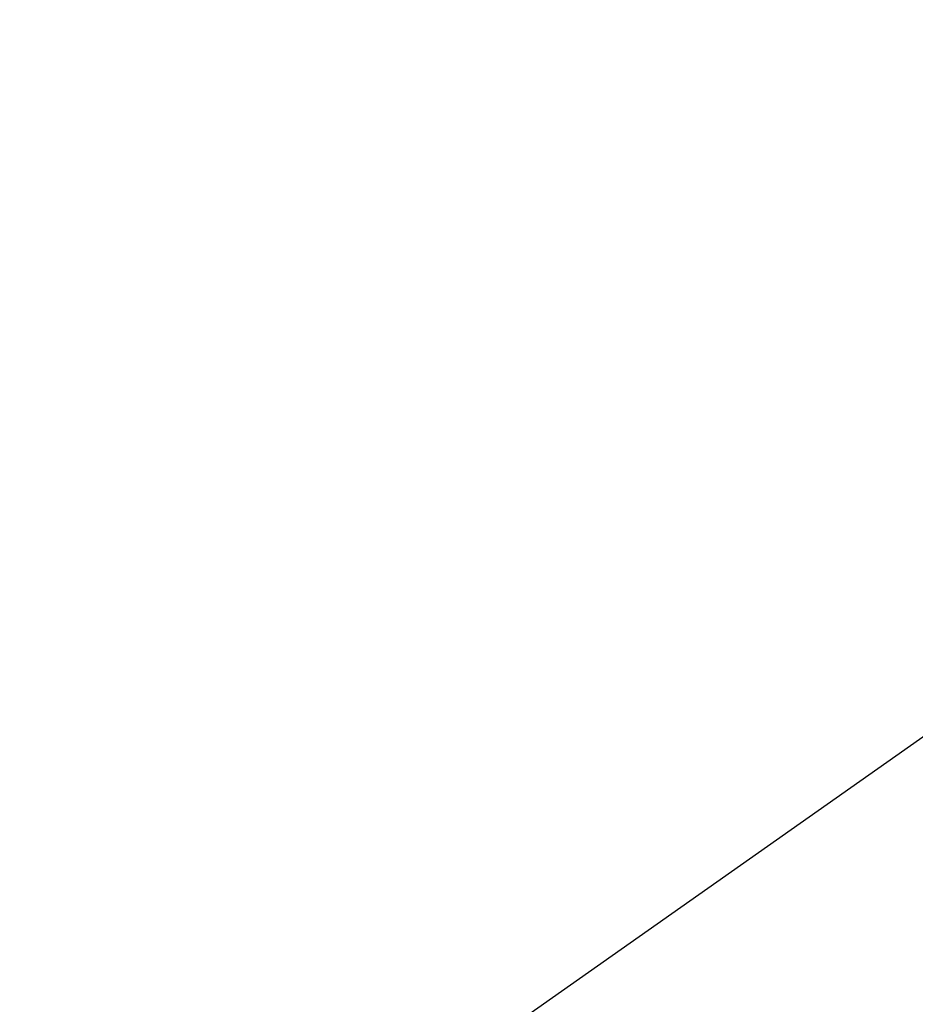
# Model space of a CAD drawing. Extents: x -219 to 381, y -9 to 31.
# Tile 170 of 256: x -0.61892 to -0.61744, y 18.25473 to 18.25636. Entities that reach past the tile are written whole.
import ezdxf

# ---------------------------------------------------------------- set-up
doc = ezdxf.new("R2010")
doc.units = 0
doc.header["$LTSCALE"] = 25.4
doc.layers.get('0').update_dxf_attribs({"color": 13, "linetype": 'CONTINUOUS'})

# ---------------------------------------------------------------- blocks, each defined once
blk = doc.blocks.new('IMPULSE-LED-S-8115_STL_1')
at = {"color": 250}
blk.add_line((-0.6857058, 18.2071953, 4.8832293), (-0.3751586, 18.4253769, 4.6630163), dxfattribs=at)
blk.add_line((-0.6857058, 18.2071953, 4.8832293), (-0.3751586, 18.4253769, 4.6630163), dxfattribs=at)
mesh = blk.add_polyface(dxfattribs=at)
corners = [(-0.490633, 18.2548599, 6.4842629), (-0.5828563, 18.4067478, 6.4725442), (-0.7282567, 18.2783508, 6.3657899)]
mesh.append_faces([[corners[k] for k in face] for face in [(0, 1, 2)]], dxfattribs={"color": 250})
mesh = blk.add_polyface(dxfattribs=at)
corners = [(-0.4908465, 18.2551746, 214.2397461), (-0.5348628, 17.9986744, 214.3592834), (-0.6201935, 18.109436, 214.3517609), (-0.3890323, 18.1195965, 214.2499084)]
mesh.append_faces([[corners[k] for k in face] for face in [(0, 1, 2), (1, 0, 3)]], dxfattribs={"vtx0": -1, "color": 250})
mesh = blk.add_polyface(dxfattribs=at)
corners = [(-0.490633, 18.2548599, 6.4842629), (-0.647396, 18.1484909, 6.3748879), (-0.5774668, 18.0519218, 6.3819075)]
mesh.append_faces([[corners[k] for k in face] for face in [(0, 1, 2)]], dxfattribs={"color": 250})

msp = doc.modelspace()

# ---------------------------------------------------------------- block references
at = {"color": 0}
msp.add_blockref('IMPULSE-LED-S-8115_STL_1', (0, 0), dxfattribs=at)

doc.saveas('drawing.dxf')
